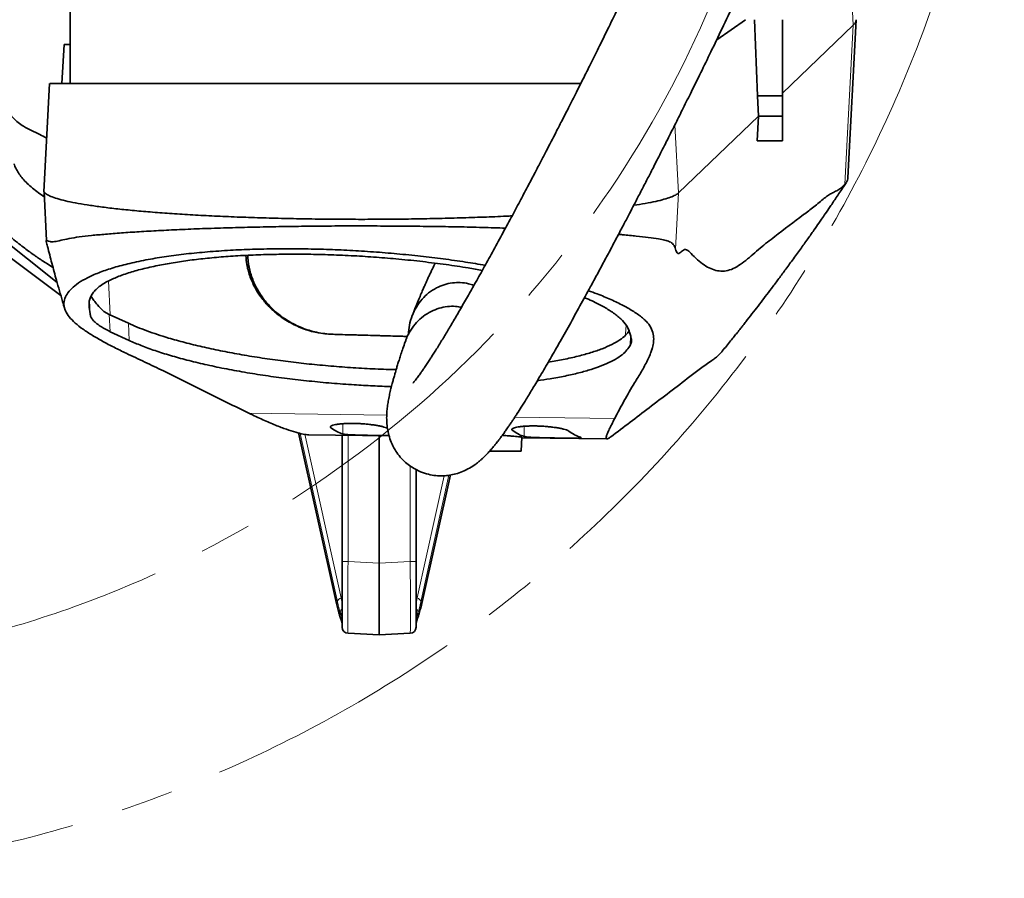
# Model space of a CAD drawing. Header units: millimetres. Extents: x 0 to 12118, y 0 to 8400.
# Tile 65 of 127: x 6958 to 7438, y 1114 to 1532. Entities that reach past the tile are written whole.
import ezdxf

# ---------------------------------------------------------------- set-up
doc = ezdxf.new("R2010")
doc.units = ezdxf.units.MM
doc.header["$LTSCALE"] = 20
doc.linetypes.add('CENTER', pattern=[10.16, 6.35, -1.27, 1.27, -1.27])

msp = doc.modelspace()

# ---------------------------------------------------------------- linework, layer by layer
at = {"color": 8, "linetype": 'Continuous', "lineweight": 18}
for p, q in [((7364.318354, 1529.336852), (7362.343818, 1567.042416)), ((7360.262001, 1451.947368), (7364.318354, 1529.336852)), ((7279.15662, 1447.619479), (7277.418598, 1480.810168)), ((7277.72448, 1420.296291), (7279.15662, 1447.619479)), ((7068.515131, 1416.017418), (7069.383083, 1416.016279)), ((7002.405404, 1388.277982), (7001.54053, 1404.769389)), ((6992.222451, 1395.08528), (6992.55169, 1388.807618)), ((7002.380176, 1380.087968), (7001.939306, 1388.49412)), ((7011.579995, 1375.821864), (7011.19805, 1384.200691)), ((7110.978137, 1378.802373), (7110.541723, 1378.802946)), ((7255.813616, 1378.123887), (7255.561939, 1373.365303)), ((7069.951052, 1340.358389), (7137.060938, 1339.413117)), ((7199.477731, 1338.533949), (7248.129407, 1337.848669)), ((7109.873414, 1333.345485), (7109.873414, 1334.102649)), ((7115.597684, 1330.315233), (7115.597684, 1335.27261)), ((7203.944131, 1329.073377), (7203.944131, 1334.035991)), ((7094.175462, 1330.754908), (7112.525995, 1248.475248)), ((7113.022893, 1248.526908), (7094.87078, 1330.588887)), ((7097.176017, 1330.151702), (7114.779896, 1250.568175)), ((7118.200386, 1329.673132), (7118.200386, 1268.213775)), ((7198.219861, 1332.107281), (7198.219861, 1332.865084)), ((7187.859106, 1321.967397), (7187.858947, 1322.696899)), ((7148.514402, 1268.213775), (7148.514402, 1314.674652)), ((7151.934892, 1250.568175), (7165.072446, 1309.960362)), ((7167.331198, 1310.187395), (7153.691896, 1248.526908)), ((7154.188794, 1248.475248), (7167.976641, 1310.296852)), ((7118.200386, 1268.213775), (7115.357394, 1268.213775)), ((7118.200386, 1268.213775), (7133.357394, 1267.41943)), ((7133.357394, 1267.41943), (7148.514402, 1268.213775)), ((7148.514402, 1268.213775), (7151.357394, 1268.213775)), ((7114.779896, 1250.568175), (7115.357394, 1250.837467)), ((7151.357394, 1250.837467), (7151.934892, 1250.568175)), ((7114.440357, 1241.701974), (7114.440357, 1243.445143)), ((7152.274431, 1243.445143), (7152.274431, 1241.701974))]:
    msp.add_line(p, q, dxfattribs=at)
at = {"color": 7, "linetype": 'Continuous', "lineweight": 35}
for p, q in [((6982.857394, 1549.967397), (6982.857394, 1500.967397)), ((7311.810979, 1531.967397), (7297.79409, 1522.238404)), ((7317.621673, 1494.94873), (7316.169466, 1531.967397)), ((7329.857394, 1531.967397), (7329.857394, 1494.94873)), ((7361.668993, 1455.011538), (7365.716576, 1531.921704)), ((7329.857394, 1496.269663), (7364.318354, 1529.336852)), ((6980.007291, 1519.967397), (6978.740183, 1500.967397)), ((6980.007291, 1519.967397), (6982.857394, 1519.967397)), ((6972.848711, 1500.974462), (6970.077086, 1448.221661)), ((7318.059287, 1484.94873), (7317.621673, 1494.94873)), ((7329.857394, 1494.94873), (7317.621673, 1494.94873)), ((7329.857394, 1494.94873), (7329.857394, 1484.94873)), ((7279.15662, 1447.619479), (7318.059287, 1484.94873)), ((7317.483053, 1472.967397), (7318.059287, 1484.94873)), ((7329.857394, 1484.94873), (7318.059287, 1484.94873)), ((7329.857394, 1484.94873), (7329.857394, 1472.967397)), ((7329.857394, 1472.967397), (7317.483053, 1472.967397)), ((6970.119567, 1448.154526), (6971.364533, 1424.464911)), ((6947.518849, 1426.994773), (6976.495958, 1404.045829)), ((6946.857342, 1421.199629), (6978.324918, 1397.646676)), ((7068.515131, 1416.017418), (7068.410941, 1417.236558)), ((7001.939306, 1388.49412), (6999.234341, 1389.855453)), ((7011.19805, 1384.200691), (7001.939306, 1388.49412)), ((7002.380176, 1380.087968), (7011.579995, 1375.821864)), ((7254.95208, 1372.393026), (7255.561939, 1373.365303)), ((7298.724115, 1368.640079), (7299.937301, 1369.997773)), ((7094.04918, 1330.785061), (7112.552081, 1247.822213)), ((7099.047491, 1329.942909), (7138.189558, 1329.391576)), ((7115.357394, 1268.213775), (7115.357394, 1329.713177)), ((7133.357394, 1267.41943), (7133.357394, 1329.459639)), ((7202.505905, 1321.965132), (7202.859861, 1328.690821)), ((7202.84881, 1328.480822), (7244.34104, 1327.896386)), ((7187.211438, 1321.967397), (7187.859106, 1321.967397)), ((7151.357394, 1312.959936), (7151.357394, 1268.213775)), ((7154.162707, 1247.822213), (7168.102212, 1310.323819)), ((7115.357394, 1236.25763), (7115.357394, 1268.213775)), ((7133.357394, 1267.41943), (7133.357394, 1232.467397)), ((7151.357394, 1268.213775), (7151.357394, 1236.25763)), ((7133.357394, 1232.467397), (7118.200386, 1233.261742)), ((7148.514402, 1233.261742), (7133.357394, 1232.467397))]:
    msp.add_line(p, q, dxfattribs=at)
at = {"color": 8, "linetype": 'Continuous', "lineweight": 18, "flags": 128}
for points in [[(7253.637497, 1383.299335), (7253.390917, 1379.053014), (7253.34867, 1378.327361)], [(7112.552256, 1247.821427), (7112.521902, 1247.99787), (7112.525995, 1248.475248)], [(7154.162532, 1247.821426), (7154.192887, 1247.99787), (7154.188794, 1248.475248)], [(7114.572977, 1240.682717), (7114.454436, 1241.166317), (7114.440357, 1241.701974)], [(7152.13744, 1240.670656), (7152.260352, 1241.166317), (7152.274431, 1241.701974)]]:
    msp.add_lwpolyline(points, dxfattribs=at)
at = {"color": 7, "linetype": 'CENTER', "lineweight": 18}
for radius in [633, 532]:
    msp.add_circle((6804.857394, 1746.967397), radius, dxfattribs=at)
at = {"color": 8, "linetype": 'Continuous', "lineweight": 18}
for centre, radius, start, end in [((7115.744964, 1247.960704), 2.780335, 110.31034558, 168.24974672), ((7150.969824, 1247.960704), 2.780335, 11.75025328, 69.68965442), ((7117.257451, 1243.159713), 2.831517, 132.14726269, 174.21449951), ((7149.457338, 1243.159713), 2.831517, 5.78550049, 47.85273731)]:
    msp.add_arc(centre, radius, start, end, dxfattribs=at)
at = {"color": 7, "linetype": 'Continuous', "lineweight": 35}
for centre, start, end in [((7118.357394, 1236.25763), 180, 267), ((7148.357394, 1236.25763), 273, 360)]:
    msp.add_arc(centre, 3, start, end, dxfattribs=at)
for centre, major_axis, ratio, start_param, end_param in [((7124.857394, 244.078771), (-144.086187, 2114.85044), 0.0137708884, 5.2987880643, 5.2995014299), ((7124.857394, 1377.584501), (146.999998, -4.23739), 0.0055836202, 1.4186501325, 1.6655148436), ((7119.823537, 1699.686971), (-0.000499, 370.035373), 0.1907907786, 3.0001768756, 3.0816929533), ((7208.17844, 1698.442454), (-0.000499, 370.035373), 0.1907907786, 3.0000558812, 3.081572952), ((7235.666632, 1698.055271), (-0.000499, 370.035373), 0.1907907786, 3.000018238, 3.0815356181)]:
    msp.add_ellipse(centre, major_axis=major_axis, ratio=ratio, start_param=start_param, end_param=end_param, dxfattribs=at)
at = {"color": 8, "linetype": 'Continuous', "lineweight": 18}
for centre, major_axis, ratio, start_param, end_param in [((7118.357394, 1268.301545), (0.156974, 35.039805), 0.0044695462, 1.5733212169, 3.1413784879), ((7148.357394, 1268.301545), (-0.156974, 35.039805), 0.0044695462, 3.1418068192, 4.7098640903), ((7118.714132, 1293.162338), (-0.08593, 57.080155), 0.1760826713, 2.469817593, 2.6938596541), ((7119.191181, 1295.594803), (1.263602, 56.680377), 0.1628969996, 2.5542593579, 2.7426600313), ((7122.145329, 1295.594803), (2.663373, 53.980615), 0.174607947, 2.565901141, 2.6512959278), ((7144.569459, 1295.594803), (-2.663373, 53.980615), 0.174607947, 3.6318893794, 3.7172841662), ((7147.523607, 1295.594803), (-1.263602, 56.680377), 0.1628969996, 3.5405252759, 3.7289259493), ((7148.000657, 1293.162338), (0.08593, 57.080155), 0.1760826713, 3.5893256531, 3.8133677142)]:
    msp.add_ellipse(centre, major_axis=major_axis, ratio=ratio, start_param=start_param, end_param=end_param, dxfattribs=at)
at = {"color": 7, "linetype": 'Continuous', "lineweight": 35}
for points, knots in [([(7302.14581, 1655.652653), (7301.072758, 1652.85675), (7298.365554, 1645.802968), (7293.777182, 1634.582099), (7288.479235, 1621.978348), (7283.072054, 1609.508823), (7277.657325, 1597.312887), (7272.005095, 1584.840516), (7266.199637, 1572.267992), (7260.325189, 1559.761421), (7254.773604, 1548.111595), (7249.566977, 1537.321224), (7244.748068, 1527.443089), (7240.349469, 1518.512704), (7236.386263, 1510.533009), (7232.801458, 1503.367543), (7229.245735, 1496.306404), (7225.764748, 1489.439951), (7222.431652, 1482.909195), (7219.611343, 1477.414877), (7217.090764, 1472.52793), (7214.65318, 1467.822805), (7212.042114, 1462.806608), (7209.15399, 1457.286618), (7205.893694, 1451.091848), (7202.198141, 1444.118371), (7198.091186, 1436.43065), (7193.650463, 1428.195399), (7189.08581, 1419.820753), (7184.609384, 1411.704413), (7180.372448, 1404.118608), (7176.392572, 1397.089156), (7172.67574, 1390.620304), (7169.228607, 1384.717549), (7166.103911, 1379.463525), (7163.626078, 1375.381026), (7161.740956, 1372.331983), (7160.348431, 1370.113887), (7159.117635, 1368.183581), (7157.939687, 1366.364691), (7156.722235, 1364.517785), (7155.552634, 1362.783265), (7154.514584, 1361.281031), (7153.684655, 1360.10709), (7152.972705, 1359.122428), (7152.305219, 1358.2202), (7151.646364, 1357.352838), (7150.974161, 1356.49833), (7150.387252, 1355.785781), (7149.939976, 1355.274632), (7149.869897, 1355.196274), (7149.831998, 1355.153898)], [0, 0, 0, 0, 0.0209206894, 0.0527808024, 0.0850893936, 0.1173870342, 0.149280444, 0.180446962, 0.2158931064, 0.249617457, 0.281340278, 0.3108448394, 0.3384378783, 0.3634358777, 0.385753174, 0.4059762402, 0.4245750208, 0.4464412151, 0.4654623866, 0.4816363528, 0.4947998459, 0.5087942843, 0.5236882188, 0.5399666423, 0.5589396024, 0.580621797, 0.6049268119, 0.6317408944, 0.6601907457, 0.6878541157, 0.7145400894, 0.7402423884, 0.7649619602, 0.7887077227, 0.8114652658, 0.8322002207, 0.8446632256, 0.8560810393, 0.8664900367, 0.8762587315, 0.8876773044, 0.9011329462, 0.9117531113, 0.9213032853, 0.9297770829, 0.9379333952, 0.9479540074, 0.9599583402, 0.9730017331, 0.9853992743, 1, 1, 1, 1]), ([(7146.116017, 1375.389672), (7146.087004, 1375.307811), (7145.682335, 1374.166041), (7144.973776, 1372.070728), (7144.029735, 1369.236403), (7143.228727, 1366.75381), (7142.528343, 1364.528862), (7141.937471, 1362.603179), (7141.457276, 1360.999774), (7141.083485, 1359.726332), (7140.689192, 1358.358694), (7140.229391, 1356.721612), (7139.674563, 1354.667571), (7139.072856, 1352.313011), (7138.447894, 1349.631613), (7137.909885, 1346.986011), (7137.461747, 1344.260944), (7137.151585, 1341.579337), (7136.997676, 1338.913327), (7137.0333, 1336.093512), (7137.314508, 1333.132994), (7138.000388, 1329.742059), (7139.163444, 1326.252855), (7140.824952, 1322.893095), (7143.017303, 1319.705088), (7145.462523, 1317.048457), (7148.00124, 1314.936677), (7150.965121, 1313.021172), (7154.408794, 1311.430096), (7158.180282, 1310.361589), (7161.697876, 1309.896685), (7164.84212, 1309.880408), (7167.758064, 1310.184817), (7170.831174, 1310.852651), (7174.104752, 1311.984396), (7177.471231, 1313.65018), (7180.136396, 1315.417959), (7181.974076, 1316.859498), (7183.204082, 1317.918943), (7184.356579, 1318.984958), (7185.56911, 1320.186628), (7186.851178, 1321.545057), (7188.13163, 1322.989131), (7189.304941, 1324.385074), (7190.272565, 1325.583132), (7191.090773, 1326.624368), (7191.932196, 1327.720541), (7192.914862, 1329.032988), (7194.040346, 1330.57651), (7195.285425, 1332.32971), (7196.521612, 1334.114419), (7197.639745, 1335.762897), (7198.603145, 1337.205261), (7199.518078, 1338.592382), (7200.832635, 1340.609801), (7202.6505, 1343.450994), (7205.238993, 1347.592688), (7208.3613, 1352.709164), (7212.085574, 1358.954748), (7216.299292, 1366.170723), (7220.978094, 1374.337258), (7225.978268, 1383.216486), (7231.12241, 1392.491221), (7235.685609, 1400.829713), (7239.625784, 1408.102342), (7242.928918, 1414.244408), (7246.19184, 1420.354232), (7249.395434, 1426.392873), (7252.434336, 1432.157192), (7255.144025, 1437.32641), (7257.424177, 1441.696882), (7259.263193, 1445.235267), (7260.793723, 1448.189122), (7262.202355, 1450.914634), (7264.035161, 1454.469928), (7266.501296, 1459.272177), (7269.704467, 1465.543438), (7273.385248, 1472.795188), (7277.198773, 1480.362767), (7281.109055, 1488.178772), (7285.111739, 1496.237305), (7289.543996, 1505.23425), (7294.458247, 1515.304386), (7299.833399, 1526.440901), (7305.637046, 1538.62094), (7311.789549, 1551.72892), (7318.224496, 1565.680747), (7324.814932, 1580.2722), (7331.461647, 1595.352704), (7338.031783, 1610.758111), (7343.981939, 1625.170108), (7347.570204, 1634.515044), (7349.120309, 1638.55199)], [0, 0, 0, 0, 0.0010581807, 0.0147592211, 0.0271045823, 0.0380689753, 0.0476360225, 0.0570859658, 0.0645819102, 0.0702218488, 0.0755941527, 0.0846008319, 0.0942938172, 0.1066441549, 0.1198251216, 0.1336990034, 0.1462107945, 0.1585327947, 0.1704615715, 0.1814027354, 0.1916467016, 0.2002682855, 0.208921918, 0.2176151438, 0.2245259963, 0.2315499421, 0.2378316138, 0.2436116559, 0.2512029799, 0.2584678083, 0.2651764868, 0.2711487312, 0.2773000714, 0.2844376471, 0.2925593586, 0.3016403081, 0.3106796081, 0.3163653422, 0.3218217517, 0.3277111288, 0.3343165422, 0.3416409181, 0.3495756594, 0.3566694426, 0.3620471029, 0.3665099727, 0.3715157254, 0.3774257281, 0.3842475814, 0.3914374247, 0.3988663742, 0.4049115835, 0.4096966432, 0.4144682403, 0.4195345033, 0.4303673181, 0.4423103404, 0.4576703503, 0.474455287, 0.4927363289, 0.5125876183, 0.5334196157, 0.5539404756, 0.574046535, 0.5869258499, 0.5995806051, 0.6119937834, 0.6241495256, 0.6359094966, 0.6462844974, 0.654587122, 0.6614383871, 0.6668278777, 0.6716594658, 0.6771433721, 0.6872500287, 0.6990923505, 0.712668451, 0.7279669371, 0.7411807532, 0.7557536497, 0.7720423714, 0.7899971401, 0.8099153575, 0.8313810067, 0.8542545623, 0.878355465, 0.9034549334, 0.9288074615, 0.9545556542, 0.9803683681, 1, 1, 1, 1]), ([(7364.317163, 1529.336862), (7364.728525, 1529.785394), (7365.51744, 1530.645595), (7365.634845, 1531.5087), (7365.691031, 1531.921759)], [0, 0, 0, 0, 0.5214272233, 1, 1, 1, 1]), ([(6973.000174, 1500.967397), (6973.143967, 1500.967397), (6973.535478, 1500.967397), (6975.624064, 1500.967397), (6979.010301, 1500.967397), (6983.463496, 1500.967397), (6988.781996, 1500.967397), (6995.165986, 1500.967397), (7002.478725, 1500.967397), (7010.606234, 1500.967397), (7019.514485, 1500.967397), (7029.311651, 1500.967397), (7039.765718, 1500.967397), (7050.750473, 1500.967397), (7062.174022, 1500.967397), (7074.197668, 1500.967397), (7086.508097, 1500.967397), (7099.0285, 1500.967397), (7111.634473, 1500.967397), (7124.488719, 1500.967397), (7137.272169, 1500.967397), (7149.91856, 1500.967397), (7162.31294, 1500.967397), (7174.589485, 1500.967397), (7186.463492, 1500.967397), (7197.8728, 1500.967397), (7208.742978, 1500.967397), (7219.094702, 1500.967397), (7226.743166, 1500.967397), (7230.665609, 1500.967397), (7231.58944, 1500.967397)], [0, 0, 0, 0, 0.02375810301, 0.06468748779, 0.10596881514, 0.14261119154, 0.17951247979, 0.21722711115, 0.255220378, 0.29167390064, 0.32838359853, 0.36590862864, 0.40371509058, 0.43986865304, 0.47654265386, 0.51348472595, 0.55097709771, 0.5868555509, 0.62324574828, 0.65989712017, 0.69708973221, 0.73284224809, 0.76910027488, 0.8056140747, 0.84265771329, 0.87849647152, 0.91484112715, 0.95143996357, 0.98856292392, 1, 1, 1, 1]), ([(6952.402203, 1487.37898), (6953.254961, 1486.311587), (6954.962452, 1484.174325), (6957.549945, 1481.859936), (6960.59677, 1479.72722), (6964.094455, 1477.900434), (6967.85616, 1476.263796), (6970.311762, 1474.917643), (6971.446992, 1474.295313)], [0, 0, 0, 0, 0.1349739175, 0.2702607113, 0.4054489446, 0.6133104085, 0.8212325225, 1, 1, 1, 1]), ([(6955.599781, 1461.726324), (6955.640046, 1461.58106), (6955.883442, 1460.702968), (6956.671471, 1459.06679), (6958.001255, 1456.822678), (6959.751701, 1454.554464), (6961.885575, 1452.282735), (6964.445501, 1449.999546), (6967.224746, 1447.838572), (6969.296418, 1446.445481), (6970.242828, 1445.809069)], [0, 0, 0, 0, 0.02744183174, 0.16588022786, 0.3068318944, 0.44778031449, 0.59021589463, 0.73264994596, 0.877865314, 1, 1, 1, 1]), ([(7360.262001, 1451.947368), (7360.584643, 1452.360612), (7361.230387, 1453.187689), (7361.631318, 1454.112566), (7361.619286, 1454.811487), (7361.615794, 1455.014316)], [0, 0, 0, 0, 0.41478944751, 0.83016933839, 1, 1, 1, 1]), ([(6930.523147, 1448.967467), (6932.018996, 1447.296237), (6935.254766, 1443.681088), (6940.198183, 1438.615382), (6945.11029, 1433.859336), (6949.549399, 1429.824465), (6953.504276, 1426.427444), (6956.969223, 1423.603544), (6959.938106, 1421.295051), (6962.501627, 1419.381709), (6964.592312, 1417.87666), (6966.21703, 1416.741174), (6967.639805, 1415.766996), (6969.362003, 1414.613966), (6971.701193, 1413.092737), (6973.508014, 1411.987753), (6974.486398, 1411.38941)], [0, 0, 0, 0, 0.1108419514, 0.2397695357, 0.3550639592, 0.4573541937, 0.5471390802, 0.6248072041, 0.6906553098, 0.7449028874, 0.7940662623, 0.8275844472, 0.8506274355, 0.8856932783, 0.9381035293, 1, 1, 1, 1]), ([(7277.72448, 1420.296291), (7277.852532, 1419.864595), (7278.10996, 1418.996731), (7278.661133, 1418.223774), (7279.378317, 1418.095405), (7280.260145, 1418.706272), (7281.155641, 1419.562931), (7282.130126, 1420.179183), (7283.148489, 1419.99185), (7284.222563, 1419.260464), (7285.974484, 1417.4837), (7288.425583, 1414.987554), (7291.62069, 1412.409516), (7294.870695, 1410.647514), (7298.166851, 1409.600554), (7301.518631, 1409.465127), (7304.927979, 1410.263522), (7308.399462, 1412.097745), (7311.912484, 1414.694853), (7315.444437, 1417.701632), (7320.157289, 1421.856184), (7328.35191, 1428.13979), (7337.066883, 1434.901405), (7345.105721, 1440.757762), (7349.177425, 1444.297745), (7352.215934, 1446.659232), (7354.209748, 1447.649134), (7356.203554, 1448.644367), (7358.208881, 1449.84486), (7359.577695, 1451.246601), (7360.262001, 1451.947368)], [0, 0, 0, 0, 0.00589710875, 0.0118552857, 0.02229975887, 0.03277245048, 0.04327143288, 0.05375183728, 0.06760671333, 0.08147396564, 0.09534157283, 0.13689592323, 0.17844777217, 0.22004980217, 0.26165086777, 0.30321674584, 0.34478216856, 0.38644475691, 0.42810973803, 0.46965976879, 0.51121009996, 0.59430919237, 0.76050741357, 0.82037723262, 0.88024576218, 0.90419515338, 0.92815332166, 0.95211194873, 0.97605950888, 1, 1, 1, 1]), ([(7299.951059, 1369.98648), (7300.11671, 1370.187327), (7300.915554, 1371.155901), (7302.498116, 1373.084283), (7304.417221, 1375.442877), (7306.162804, 1377.605591), (7307.799543, 1379.647542), (7309.243908, 1381.461511), (7310.448225, 1382.982974), (7311.283864, 1384.042535), (7311.975168, 1384.92135), (7314.466647, 1388.096655), (7317.64648, 1392.200588), (7321.538723, 1397.295317), (7324.52269, 1401.236134), (7327.699534, 1405.470928), (7331.02689, 1409.950187), (7334.70028, 1414.950978), (7338.455411, 1420.130518), (7341.926631, 1424.983244), (7344.915654, 1429.213073), (7347.151096, 1432.410613), (7348.988316, 1435.058977), (7350.825654, 1437.726453), (7353.225814, 1441.244327), (7356.174437, 1445.619452), (7358.833364, 1449.626264), (7360.347992, 1451.93697), (7360.765985, 1452.574658)], [0, 0, 0, 0, 0.00769314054, 0.03709980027, 0.06593841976, 0.09119655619, 0.11288149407, 0.13768224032, 0.15526947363, 0.16683570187, 0.17771239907, 0.18862030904, 0.28741823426, 0.33431493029, 0.3863234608, 0.44349788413, 0.50475812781, 0.56796839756, 0.63198055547, 0.69026069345, 0.73997751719, 0.78116498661, 0.80242663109, 0.83202393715, 0.87121013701, 0.91998145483, 0.97791721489, 1, 1, 1, 1]), ([(6970.209266, 1448.15407), (6970.244491, 1448.054013), (6970.410422, 1447.582682), (6971.664234, 1446.745541), (6973.981951, 1445.651364), (6977.298746, 1444.5778), (6981.505548, 1443.531156), (6986.612215, 1442.518451), (6992.569529, 1441.545552), (6999.337701, 1440.618148), (7006.875043, 1439.741882), (7015.140313, 1438.922449), (7024.090278, 1438.165692), (7033.661084, 1437.475573), (7043.790543, 1436.855883), (7054.416984, 1436.310395), (7065.478386, 1435.84292), (7076.910386, 1435.457343), (7088.637413, 1435.155088), (7100.586177, 1434.937477), (7112.683905, 1434.805837), (7124.857425, 1434.761506), (7137.03076, 1434.805855), (7149.129043, 1434.937407), (7161.075772, 1435.155352), (7172.810384, 1435.456358), (7184.214074, 1435.846598), (7192.668558, 1436.187336), (7197.14886, 1436.42127), (7198.105617, 1436.471226)], [0, 0, 0, 0, 0.0105781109, 0.0498296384, 0.0890780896, 0.1283198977, 0.167553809, 0.2067785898, 0.2459933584, 0.2851976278, 0.3243889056, 0.3635671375, 0.4027324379, 0.4418854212, 0.481027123, 0.5201565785, 0.5592752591, 0.5983847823, 0.6374871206, 0.67658452, 0.7156771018, 0.7547672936, 0.7938574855, 0.8329500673, 0.8720474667, 0.911149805, 0.9502593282, 0.9893780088, 1, 1, 1, 1]), ([(7257.379073, 1441.613409), (7259.293629, 1441.914645), (7263.25013, 1442.53716), (7268.107019, 1443.513937), (7272.209539, 1444.522062), (7275.388392, 1445.537435), (7277.804912, 1446.570868), (7278.702623, 1447.269962), (7279.151499, 1447.619524)], [0, 0, 0, 0, 0.163681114, 0.3382531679, 0.5036488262, 0.6690758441, 0.8345307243, 1, 1, 1, 1]), ([(6971.247858, 1423.907939), (6971.235725, 1423.948347), (6971.153625, 1424.22178), (6971.138796, 1424.422562), (6971.244209, 1424.604256), (6971.766491, 1424.345175), (6973.052797, 1423.874601), (6975.170035, 1423.816857), (6978.271937, 1424.531997), (6982.268493, 1425.439101), (6987.20091, 1426.273519), (6993.10476, 1426.932922), (6999.966122, 1427.542475), (7007.747756, 1428.167961), (7016.401036, 1428.7577), (7025.875582, 1429.300392), (7036.146056, 1429.79993), (7047.19807, 1430.249838), (7058.769786, 1430.630771), (7070.724797, 1430.945874), (7082.955908, 1431.198806), (7095.64253, 1431.400071), (7108.442244, 1431.533765), (7121.284166, 1431.565959), (7134.039408, 1431.537313), (7146.881683, 1431.454429), (7159.495582, 1431.324169), (7171.809171, 1431.142914), (7183.631389, 1430.851924), (7191.158047, 1430.606309), (7194.877459, 1430.484935)], [0, 0, 0, 0, 0.0024771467, 0.0167623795, 0.0310516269, 0.0599405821, 0.0892710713, 0.1260315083, 0.1633162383, 0.2008319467, 0.2387984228, 0.2777076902, 0.3171328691, 0.3568185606, 0.3970460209, 0.4372338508, 0.4777026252, 0.5190679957, 0.5607498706, 0.6004428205, 0.640712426, 0.6812732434, 0.722438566, 0.7617034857, 0.8015381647, 0.8416575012, 0.8823629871, 0.9215042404, 0.9612101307, 1, 1, 1, 1]), ([(7249.95809, 1427.466197), (7250.603906, 1427.409289), (7253.796891, 1427.127924), (7258.730622, 1426.605524), (7264.657833, 1425.969631), (7269.169296, 1425.408637), (7272.540439, 1424.71087), (7274.977361, 1423.925122), (7276.46135, 1422.916798), (7277.311647, 1421.632955), (7277.586678, 1420.742464), (7277.72448, 1420.296291)], [0, 0, 0, 0, 0.0391445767, 0.1935350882, 0.3511504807, 0.5098837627, 0.6305620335, 0.752480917, 0.8751157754, 0.9374279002, 1, 1, 1, 1]), ([(6971.242554, 1423.906581), (6971.440239, 1423.136569), (6971.993495, 1420.98156), (6972.882292, 1417.466544), (6973.958332, 1413.351196), (6975.055264, 1409.242402), (6976.762189, 1403.016895), (6978.443684, 1397.069843), (6979.822301, 1392.520513), (6980.152787, 1391.429936)], [0, 0, 0, 0, 0.0706779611, 0.1978044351, 0.3234486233, 0.4497290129, 0.5767725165, 0.8985428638, 1, 1, 1, 1]), ([(7069.951052, 1340.358389), (7062.9604, 1343.793782), (7052.474451, 1348.946859), (7038.803193, 1355.836539), (7028.889296, 1360.71262), (7019.176796, 1365.286812), (7011.045355, 1369.107138), (7004.196669, 1372.469262), (6998.638818, 1375.378096), (6993.544768, 1378.316194), (6989.021599, 1381.288752), (6985.214868, 1384.277397), (6982.245987, 1387.290339), (6980.359572, 1390.30195), (6979.632965, 1393.312537), (6980.09236, 1396.241539), (6981.646941, 1399.087023), (6984.189641, 1401.81921), (6987.764344, 1404.469896), (6992.394039, 1406.996886), (6998.146314, 1409.388502), (7004.973656, 1411.608177), (7012.9112, 1413.649066), (7021.574887, 1415.405311), (7030.863477, 1416.892073), (7040.577333, 1418.105734), (7051.073545, 1419.094106), (7061.908549, 1419.809593), (7073.019937, 1420.266968), (7084.21805, 1420.478401), (7095.839541, 1420.450379), (7107.485731, 1420.179604), (7119.123474, 1419.680353), (7130.594202, 1418.968434), (7142.134443, 1418.031371), (7153.489712, 1416.888874), (7164.631126, 1415.539907), (7175.163586, 1414.066684), (7181.815001, 1412.951719), (7184.994096, 1412.418813)], [0, 0, 0, 0, 0.08597624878, 0.12896402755, 0.17195433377, 0.20799012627, 0.24402584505, 0.26808263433, 0.2921366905, 0.31633694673, 0.34053370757, 0.364893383, 0.38908444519, 0.41371808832, 0.43835112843, 0.46347483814, 0.48766937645, 0.51226161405, 0.53685243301, 0.56185960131, 0.5867968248, 0.61224355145, 0.6376893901, 0.66367425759, 0.68692462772, 0.71063155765, 0.73433798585, 0.75852647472, 0.78061940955, 0.80312864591, 0.82563749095, 0.84858153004, 0.87009343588, 0.89198842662, 0.91388401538, 0.93617108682, 0.95782335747, 0.97984135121, 1, 1, 1, 1]), ([(7183.610246, 1409.931851), (7181.321557, 1410.339327), (7175.629313, 1411.35277), (7165.916562, 1412.78325), (7154.617177, 1414.222042), (7143.233102, 1415.409298), (7132.021601, 1416.345599), (7120.95822, 1417.053226), (7109.790173, 1417.543432), (7098.842499, 1417.800905), (7088.307049, 1417.832723), (7078.141523, 1417.656541), (7068.195534, 1417.265912), (7058.631992, 1416.665471), (7049.600672, 1415.869393), (7041.061866, 1414.88403), (7033.005306, 1413.703226), (7025.195389, 1412.279125), (7017.838224, 1410.608087), (7011.022997, 1408.66003), (7005.009443, 1406.517843), (7001.805576, 1404.937164), (7000.203613, 1404.14681)], [0, 0, 0, 0, 0.034910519, 0.0868266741, 0.1404333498, 0.1940381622, 0.2431099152, 0.2921809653, 0.34278456, 0.393388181, 0.4407878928, 0.4881881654, 0.5369637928, 0.58574037, 0.6332283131, 0.680717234, 0.7294935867, 0.7782710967, 0.8328197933, 0.887370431, 0.9436842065, 1, 1, 1, 1]), ([(7110.541723, 1378.802946), (7108.064181, 1378.998647), (7103.107775, 1379.390153), (7096.004014, 1381.492229), (7089.385148, 1384.591343), (7083.95796, 1388.290424), (7079.632131, 1392.225846), (7076.253146, 1396.127153), (7073.221002, 1400.64473), (7070.74754, 1405.81743), (7069.11772, 1411.082438), (7068.693542, 1414.556299), (7068.515131, 1416.017418)], [0, 0, 0, 0, 0.119811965, 0.2396878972, 0.3591336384, 0.4785950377, 0.5636617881, 0.6489996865, 0.7339937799, 0.8316246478, 0.929180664, 1, 1, 1, 1]), ([(7069.383083, 1416.016279), (7069.639958, 1413.995948), (7070.162134, 1409.889017), (7072.219232, 1404.079764), (7075.101962, 1398.661315), (7078.849419, 1393.665232), (7083.470205, 1389.125486), (7089.073566, 1385.092316), (7095.570758, 1381.817222), (7101.691435, 1379.939067), (7106.894983, 1379.030098), (7109.612987, 1378.87851), (7110.978137, 1378.802373)], [0, 0, 0, 0, 0.0986560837, 0.2005481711, 0.2991106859, 0.4000556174, 0.5087378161, 0.6199141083, 0.7419023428, 0.867364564, 0.9333822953, 1, 1, 1, 1]), ([(7160.666865, 1413.482117), (7160.21267, 1412.56107), (7159.462467, 1411.039759), (7158.469667, 1408.947014), (7157.672562, 1407.24134), (7156.935658, 1405.636974), (7156.242618, 1404.105614), (7155.528135, 1402.504244), (7154.732732, 1400.694019), (7153.762471, 1398.444953), (7152.609097, 1395.712469), (7151.275527, 1392.455079), (7150.239716, 1389.876508), (7149.667084, 1388.377264), (7149.570317, 1388.123912)], [0, 0, 0, 0, 0.1084681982, 0.1791591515, 0.2459687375, 0.3087289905, 0.3672916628, 0.4252373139, 0.4960863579, 0.5813812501, 0.6923178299, 0.8216552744, 0.9698622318, 1, 1, 1, 1]), ([(7000.203613, 1404.14681), (6999.310216, 1403.58427), (6997.523409, 1402.459185), (6995.449169, 1400.686629), (6993.828071, 1398.857095), (6992.708373, 1396.946414), (6992.077825, 1394.971549), (6992.086025, 1392.244426), (6992.365225, 1390.183811), (6992.55169, 1388.807618)], [0, 0, 0, 0, 0.1211891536, 0.2423797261, 0.3653104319, 0.4882420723, 0.6158387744, 0.7434358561, 1, 1, 1, 1]), ([(7147.600833, 1378.609326), (7147.72245, 1380.15643), (7147.97165, 1383.326548), (7149.333387, 1387.879628), (7151.412787, 1392.178547), (7154.133248, 1395.906661), (7157.433616, 1399.052064), (7161.050543, 1401.418196), (7164.97229, 1403.060671), (7168.922415, 1403.9349), (7172.926137, 1404.073546), (7176.474693, 1403.6543), (7178.617495, 1402.913073), (7179.506562, 1402.605531)], [0, 0, 0, 0, 0.0986579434, 0.2021565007, 0.300898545, 0.4028223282, 0.4962488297, 0.5927728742, 0.6800517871, 0.770113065, 0.8534261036, 0.9391852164, 1, 1, 1, 1]), ([(6993.050729, 1397.384219), (6993.079543, 1397.324019), (6993.381486, 1396.693198), (6994.380901, 1395.294323), (6996.265177, 1392.902214), (6998.132839, 1390.985742), (6999.234341, 1389.855453)], [0, 0, 0, 0, 0.0296424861, 0.3106183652, 0.5934193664, 1, 1, 1, 1]), ([(7256.150529, 1376.780884), (7255.982409, 1377.477289), (7255.646186, 1378.870031), (7255.022226, 1380.963773), (7253.740924, 1383.446412), (7251.218356, 1386.323076), (7247.352908, 1389.418217), (7242.589411, 1392.328832), (7238.042319, 1394.693238), (7234.64899, 1396.102902), (7233.377112, 1396.631269)], [0, 0, 0, 0, 0.1056943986, 0.2113781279, 0.3169495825, 0.4784538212, 0.6399567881, 0.7784612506, 0.9169634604, 1, 1, 1, 1]), ([(7235.226702, 1400.010803), (7236.666661, 1399.508867), (7240.687279, 1398.107372), (7246.372606, 1395.707415), (7252.376908, 1392.831135), (7257.586473, 1389.855506), (7261.130222, 1387.306101), (7263.355355, 1385.227498), (7265.159625, 1383.110798), (7266.579759, 1380.448561), (7267.172819, 1377.38181), (7267.004439, 1374.455685), (7266.102917, 1370.732983), (7264.156078, 1366.124961), (7261.154766, 1360.63871), (7257.099198, 1354.126156), (7252.66746, 1346.536574), (7249.642152, 1340.744753), (7248.129407, 1337.848669)], [0, 0, 0, 0, 0.0252630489, 0.0705388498, 0.1158191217, 0.1617896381, 0.2093337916, 0.2333467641, 0.2573599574, 0.3067340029, 0.3564583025, 0.4011158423, 0.4457814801, 0.535472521, 0.6255493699, 0.7156502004, 0.8578166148, 1, 1, 1, 1]), ([(7173.426553, 1391.943952), (7172.487375, 1392.115237), (7170.235428, 1392.525942), (7166.550698, 1392.37524), (7162.499905, 1391.57435), (7158.534377, 1389.99094), (7154.816072, 1387.661855), (7151.458636, 1384.615253), (7148.70017, 1380.939044), (7146.918247, 1377.78593), (7146.338428, 1375.833863), (7146.198693, 1375.363421)], [0, 0, 0, 0, 0.0823562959, 0.197472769, 0.3161598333, 0.4380298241, 0.563926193, 0.6926937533, 0.8257056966, 0.9579956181, 1, 1, 1, 1]), ([(6992.55169, 1388.807618), (6992.655764, 1388.315179), (6992.863914, 1387.330294), (6993.860501, 1385.814472), (6995.367396, 1384.279313), (6997.356208, 1382.801222), (6999.677029, 1381.399434), (7001.477476, 1380.525924), (7002.380176, 1380.087968)], [0, 0, 0, 0, 0.1708658, 0.3417341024, 0.5175493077, 0.6933653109, 0.846261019, 1, 1, 1, 1]), ([(7141.639482, 1361.602293), (7140.455484, 1361.628035), (7135.784593, 1361.729591), (7127.417449, 1362.122136), (7116.630602, 1362.784824), (7105.90012, 1363.667322), (7095.415527, 1364.732542), (7085.141083, 1365.980115), (7075.054266, 1367.417626), (7065.271728, 1369.031282), (7055.949504, 1370.794517), (7047.05488, 1372.708246), (7038.625678, 1374.772121), (7031.389024, 1376.790193), (7025.29325, 1378.699915), (7020.178981, 1380.479374), (7015.422178, 1382.311554), (7012.606096, 1383.570977), (7011.19805, 1384.200691)], [0, 0, 0, 0, 0.02306384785, 0.09098723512, 0.16090301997, 0.23081961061, 0.29873332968, 0.36664807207, 0.43647872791, 0.50631078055, 0.57527164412, 0.64423369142, 0.71509586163, 0.78595941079, 0.83906257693, 0.89216610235, 0.94608285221, 1, 1, 1, 1]), ([(7147.149243, 1377.739967), (7144.790769, 1377.810173), (7139.230343, 1377.975693), (7130.309875, 1378.236534), (7120.443276, 1378.521858), (7113.848058, 1378.709085), (7110.541723, 1378.802946)], [0, 0, 0, 0, 0.1951974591, 0.4602047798, 0.7293881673, 1, 1, 1, 1]), ([(7255.117852, 1380.433948), (7254.60367, 1379.746764), (7253.493084, 1378.262508), (7250.676453, 1376.070561), (7246.877411, 1373.859516), (7242.158886, 1371.783877), (7236.642006, 1369.872944), (7230.303894, 1368.123867), (7223.399688, 1366.567624), (7218.226747, 1365.696119), (7215.766624, 1365.281652)], [0, 0, 0, 0, 0.1093358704, 0.2361558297, 0.3666117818, 0.4970659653, 0.6239166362, 0.7507654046, 0.8814701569, 1, 1, 1, 1]), ([(7255.561939, 1373.365303), (7255.844985, 1373.919745), (7256.413821, 1375.034002), (7256.238574, 1376.196721), (7256.150529, 1376.780884)], [0, 0, 0, 0, 0.497588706, 1, 1, 1, 1]), ([(7011.579995, 1375.821864), (7013.49497, 1374.977056), (7017.331675, 1373.28446), (7024.09486, 1370.835989), (7031.528193, 1368.475608), (7039.65982, 1366.228167), (7048.444599, 1364.110404), (7057.820427, 1362.13352), (7067.702718, 1360.314455), (7077.941911, 1358.682799), (7088.475849, 1357.251354), (7099.221623, 1356.020414), (7110.163297, 1354.988058), (7120.566278, 1354.219144), (7130.314498, 1353.667783), (7136.344658, 1353.451828), (7139.344583, 1353.344393)], [0, 0, 0, 0, 0.0737902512, 0.1478408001, 0.2218865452, 0.2956702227, 0.3695288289, 0.4436624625, 0.5177893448, 0.5916387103, 0.6639152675, 0.736463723, 0.8090065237, 0.8812753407, 0.9409360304, 1, 1, 1, 1]), ([(7210.449058, 1356.232997), (7212.525773, 1356.52666), (7217.279842, 1357.198922), (7224.025638, 1358.466556), (7230.729173, 1359.995245), (7236.727735, 1361.696323), (7241.985443, 1363.541744), (7246.516171, 1365.543814), (7250.224848, 1367.698956), (7253.161502, 1369.98697), (7254.355562, 1371.591465), (7254.95208, 1372.393026)], [0, 0, 0, 0, 0.08646208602, 0.19793121, 0.31054780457, 0.42354843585, 0.53655941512, 0.64919016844, 0.76605576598, 0.88312807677, 1, 1, 1, 1]), ([(7265.724017, 1370.042128), (7265.829182, 1370.335046), (7266.079647, 1371.032671), (7266.471246, 1372.11647), (7266.577659, 1372.414005), (7266.651089, 1372.620416), (7266.633967, 1372.584503), (7266.627271, 1372.570457)], [0, 0, 0, 0, 0.1572008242, 0.3743941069, 0.59187817, 0.8403875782, 1, 1, 1, 1]), ([(7298.724115, 1368.640079), (7298.233667, 1368.21695), (7297.252755, 1367.370677), (7294.121021, 1365.207232), (7289.787163, 1362.146662), (7283.146966, 1356.981776), (7274.863629, 1350.613662), (7264.997351, 1343.206481), (7255.649314, 1335.960393), (7249.343495, 1331.239954), (7246.190588, 1328.879737)], [0, 0, 0, 0, 0.0318915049, 0.0637841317, 0.1633788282, 0.2629738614, 0.4533860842, 0.6437987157, 0.821899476, 1, 1, 1, 1]), ([(7099.047509, 1329.944566), (7099.043388, 1329.944072), (7098.394954, 1329.866322), (7096.352784, 1330.202807), (7092.812393, 1331.014964), (7088.294215, 1332.472182), (7082.92026, 1334.518468), (7076.831689, 1337.099784), (7072.244679, 1339.272149), (7069.951052, 1340.358389)], [0, 0, 0, 0, 0.0010243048, 0.1611871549, 0.32135396, 0.4895024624, 0.65766546, 0.8288236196, 1, 1, 1, 1]), ([(7109.873414, 1333.345485), (7109.750696, 1333.474326), (7109.519426, 1333.717134), (7109.758528, 1334.075111), (7110.349824, 1334.40426), (7111.340558, 1334.707441), (7112.676562, 1334.972315), (7114.335161, 1335.185443), (7116.24568, 1335.338705), (7118.363632, 1335.422638), (7120.609739, 1335.437041), (7122.932484, 1335.378329), (7125.263702, 1335.253082), (7127.545163, 1335.06332), (7129.725829, 1334.819093), (7131.737853, 1334.52801), (7133.544041, 1334.201443), (7135.063347, 1333.852425), (7136.51907, 1333.428918), (7137.042678, 1333.136754), (7137.358975, 1332.960265)], [0, 0, 0, 0, 0.0613417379, 0.1156022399, 0.1698614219, 0.2241398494, 0.2784148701, 0.3323094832, 0.3862004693, 0.4393278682, 0.4924540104, 0.5450313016, 0.5976105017, 0.6502428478, 0.7028788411, 0.7561416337, 0.8094075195, 0.863464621, 0.9175225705, 1, 1, 1, 1]), ([(7198.219861, 1332.107281), (7198.097143, 1332.236232), (7197.865871, 1332.47925), (7198.104977, 1332.837526), (7198.696286, 1333.166948), (7199.687045, 1333.470375), (7201.023082, 1333.735462), (7202.68172, 1333.948762), (7204.592266, 1334.102149), (7206.710232, 1334.186157), (7208.956324, 1334.200588), (7211.279037, 1334.141855), (7213.610205, 1334.016543), (7215.891611, 1333.826672), (7218.07223, 1333.582297), (7220.08422, 1333.291028), (7221.890399, 1332.964237), (7223.409712, 1332.614966), (7224.865483, 1332.191126), (7225.389108, 1331.898708), (7225.705422, 1331.722063)], [0, 0, 0, 0, 0.06134220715, 0.1156036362, 0.16986374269, 0.22414312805, 0.27841910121, 0.33231402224, 0.38620531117, 0.4393319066, 0.49245724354, 0.54503297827, 0.59761062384, 0.65024142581, 0.70287587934, 0.75613787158, 0.80940296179, 0.86346035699, 0.91751860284, 1, 1, 1, 1]), ([(7248.129407, 1337.848669), (7247.60442, 1336.853656), (7246.554454, 1334.863645), (7245.372501, 1332.473179), (7244.502637, 1330.536463), (7243.992204, 1329.099534), (7243.865664, 1328.17932), (7244.168146, 1327.815545), (7244.883062, 1327.97911), (7245.754749, 1328.57953), (7246.190588, 1328.879737)], [0, 0, 0, 0, 0.1225352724, 0.2450687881, 0.3684738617, 0.4918766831, 0.61831123, 0.7447432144, 0.8723727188, 1, 1, 1, 1]), ([(7138.153388, 1329.497658), (7138.094645, 1329.497387), (7137.473046, 1329.494517), (7136.029811, 1329.503721), (7133.893028, 1329.52248), (7131.578868, 1329.552949), (7129.229127, 1329.59119), (7126.858988, 1329.638272), (7124.580521, 1329.693891), (7122.416916, 1329.760566), (7120.468345, 1329.838766), (7118.755228, 1329.931571), (7117.35592, 1330.03824), (7116.287294, 1330.160697), (7115.792193, 1330.25624), (7115.616354, 1330.309571), (7115.597684, 1330.315233)], [0, 0, 0, 0, 0.0084076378, 0.0889660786, 0.1718582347, 0.2524603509, 0.3353980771, 0.4160323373, 0.4990038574, 0.5796581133, 0.6626501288, 0.7433269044, 0.8263405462, 0.9070690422, 0.9901329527, 1, 1, 1, 1]), ([(7193.298792, 1329.566708), (7193.906291, 1329.532347), (7195.305164, 1329.453226), (7197.246449, 1329.313751), (7199.104784, 1329.16063), (7200.622276, 1329.01292), (7201.798985, 1328.8759), (7202.538378, 1328.760423), (7202.878706, 1328.682971), (7202.823104, 1328.653788), (7202.809148, 1328.646463)], [0, 0, 0, 0, 0.109335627, 0.2517642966, 0.3905195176, 0.5332964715, 0.6721223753, 0.8149884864, 0.953559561, 1, 1, 1, 1]), ([(7231.429692, 1328.687023), (7231.495792, 1328.66353), (7231.690289, 1328.594402), (7231.723668, 1328.494626), (7231.384152, 1328.399603), (7230.645213, 1328.329169), (7229.549077, 1328.283037), (7228.105071, 1328.257874), (7226.380976, 1328.251066), (7224.393708, 1328.259189), (7222.23485, 1328.279231), (7219.926545, 1328.309328), (7217.575227, 1328.347699), (7215.205517, 1328.394835), (7212.926943, 1328.450584), (7210.763376, 1328.517424), (7208.814801, 1328.595825), (7207.101688, 1328.688864), (7205.702379, 1328.795788), (7204.633751, 1328.91852), (7204.138644, 1329.014263), (7203.962803, 1329.067702), (7203.944131, 1329.073377)], [0, 0, 0, 0, 0.0273144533, 0.0803723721, 0.1349775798, 0.1878868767, 0.2423348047, 0.2951733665, 0.3495440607, 0.4023878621, 0.4567625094, 0.509634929, 0.5640394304, 0.6169330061, 0.6713597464, 0.7242665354, 0.7787068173, 0.8316285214, 0.8860831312, 0.9390390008, 0.9935268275, 1, 1, 1, 1]), ([(7187.859106, 1321.967397), (7188.673384, 1321.967397), (7190.325464, 1321.967397), (7192.725664, 1321.967397), (7195.01126, 1321.967397), (7197.069352, 1321.967397), (7198.880161, 1321.967397), (7200.352645, 1321.967397), (7201.488375, 1321.967397), (7202.199148, 1321.967397), (7202.525522, 1321.967397), (7202.473317, 1321.967397), (7202.46042, 1321.967397)], [0, 0, 0, 0, 0.106591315, 0.2162621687, 0.3228581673, 0.4325882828, 0.5384685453, 0.647468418, 0.752560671, 0.8607151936, 0.9655921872, 1, 1, 1, 1]), ([(7112.552081, 1247.822213), (7112.660205, 1247.34888), (7112.978262, 1245.95652), (7113.539709, 1243.829471), (7114.113648, 1241.961813), (7114.471648, 1240.965069), (7114.579409, 1240.665041)], [0, 0, 0, 0, 0.17414390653, 0.51226289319, 0.85318739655, 1, 1, 1, 1]), ([(7152.13538, 1240.665041), (7152.263837, 1241.024353), (7152.648355, 1242.0999), (7153.248117, 1244.085771), (7153.786763, 1246.167278), (7154.081159, 1247.463232), (7154.162707, 1247.822213)], [0, 0, 0, 0, 0.1752932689, 0.5247140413, 0.8683450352, 1, 1, 1, 1]), ([(7114.567818, 1240.681956), (7114.68621, 1240.357706), (7114.945615, 1239.647252), (7115.186645, 1238.810044), (7115.322056, 1238.195558), (7115.347946, 1237.872979), (7115.34785, 1237.864111), (7115.347827, 1237.861934)], [0, 0, 0, 0, 0.2155677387, 0.4723249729, 0.7122581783, 0.9293503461, 1, 1, 1, 1]), ([(7151.366374, 1237.846503), (7151.366487, 1237.845991), (7151.368117, 1237.838595), (7151.378211, 1238.094828), (7151.477266, 1238.606058), (7151.712432, 1239.45208), (7151.945412, 1240.167187), (7152.125914, 1240.635752), (7152.138984, 1240.66968)], [0, 0, 0, 0, 0.0154216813, 0.2228516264, 0.4526881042, 0.7064333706, 0.978743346, 1, 1, 1, 1])]:
    msp.add_open_spline(points, degree=3, knots=knots, dxfattribs=at)
at = {"color": 8, "linetype": 'Continuous', "lineweight": 18}
for points, knots in [([(7115.357394, 1239.276464), (7115.315415, 1239.847302), (7115.230821, 1240.997624), (7114.705162, 1242.625225), (7114.440357, 1243.445143)], [0, 0, 0, 0, 0.4962412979, 1, 1, 1, 1]), ([(7152.274431, 1243.445143), (7152.013071, 1242.636791), (7151.486469, 1241.008081), (7151.40063, 1239.8565), (7151.357394, 1239.276464)], [0, 0, 0, 0, 0.49631410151, 1, 1, 1, 1]), ([(7114.440357, 1241.701974), (7114.700866, 1240.917861), (7115.226621, 1239.33538), (7115.313542, 1238.320356), (7115.357394, 1237.808272)], [0, 0, 0, 0, 0.49549648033, 1, 1, 1, 1]), ([(7151.357394, 1237.808272), (7151.399676, 1238.310035), (7151.485043, 1239.323093), (7152.009656, 1240.904055), (7152.274431, 1241.701974)], [0, 0, 0, 0, 0.49529466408, 1, 1, 1, 1])]:
    msp.add_open_spline(points, degree=3, knots=knots, dxfattribs=at)

doc.saveas('drawing.dxf')
